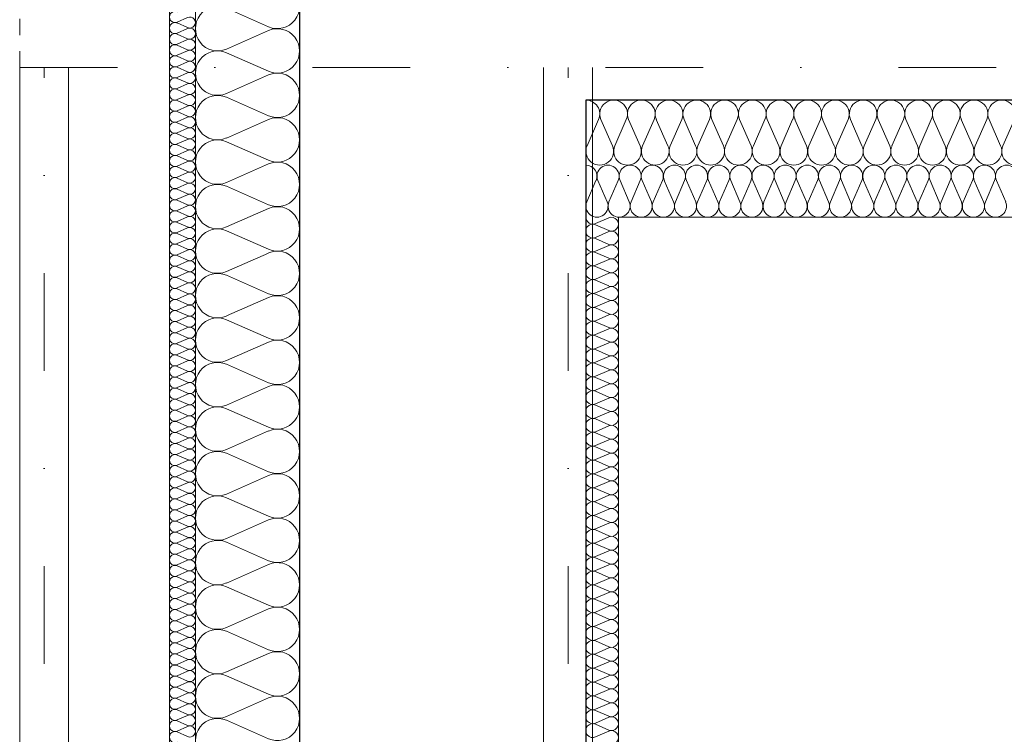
# Model space of a CAD drawing. Extents: x -558982 to 5119495, y -5290134 to 97908.
# Tile 251 of 256: x -430715 to -429202, y 80140 to 81239. Entities that reach past the tile are written whole.
import ezdxf

# ---------------------------------------------------------------- set-up
doc = ezdxf.new("R2010")
doc.units = 0
doc.header["$MEASUREMENT"] = 0
doc.linetypes.add('Dot & Dashed', pattern=[450, 150, -150, 0, -150])
doc.linetypes.add('Hidden Line', pattern=[50, 25, -25])
doc.layers.add('Arch ocieplenie', color=252, linetype='Continuous')
doc.layers.add('Inwent Izolacje', color=252, linetype='Continuous')
for name, color, linetype, lineweight in [('Arch ocieplenie_Nr_Pióra__44', 252, 'Continuous', 13), ('Arch ocieplenie_Nr_Pióra__9', 252, 'Continuous', 13), ('Arch wykończenie_Nr_Pióra__3', 252, 'Continuous', 18), ('INWENT DACH_Nr_Pióra__21', 252, 'Continuous', 9), ('Inwent Izolacje_Nr_Pióra__2', 252, 'Continuous', 13), ('Inwent Izolacje_Nr_Pióra__44', 252, 'Continuous', 13), ('INWENT KONST. DREWNIANA_Nr_Pióra__2', 252, 'Continuous', 13), ('INWENT KONST. DREWNIANA_Nr_Pióra__21', 252, 'Continuous', 9), ('INWENT.ŚCIANY_Nr_Pióra__1', 252, 'Continuous', 25), ('INWENT.ŚCIANY_Nr_Pióra__2', 252, 'Continuous', 13)]:
    doc.layers.add(name, color=color, linetype=linetype, lineweight=lineweight)

# ---------------------------------------------------------------- blocks, each defined once
blk = doc.blocks.new('Izolacja cieplna 14_225', base_point=(-429844.9, 96852.6))
at = {"layer": 'Arch ocieplenie_Nr_Pióra__44', "linetype": 'Continuous'}
for p, q in [((-429843.5, 96796.4), (-429829.4, 96828.8)), ((-429826.5, 96828.8), (-429812.4, 96796.4)), ((-429809.5, 96796.4), (-429795.3, 96828.8)), ((-429792.5, 96828.8), (-429778.3, 96796.4)), ((-429775.5, 96796.4), (-429761.3, 96828.8)), ((-429758.5, 96828.8), (-429744.3, 96796.4)), ((-429741.4, 96796.4), (-429727.3, 96828.8)), ((-429724.4, 96828.8), (-429710.3, 96796.4)), ((-429707.4, 96796.4), (-429693.3, 96828.8)), ((-429690.4, 96828.8), (-429676.2, 96796.4)), ((-429673.4, 96796.4), (-429659.2, 96828.8)), ((-429656.4, 96828.8), (-429642.2, 96796.4)), ((-429639.4, 96796.4), (-429625.2, 96828.8)), ((-429622.4, 96828.8), (-429608.2, 96796.4)), ((-429605.3, 96796.4), (-429591.2, 96828.8)), ((-429588.3, 96828.8), (-429574.2, 96796.4)), ((-429571.3, 96796.4), (-429557.2, 96828.8)), ((-429554.3, 96828.8), (-429540.1, 96796.4)), ((-429537.3, 96796.4), (-429523.1, 96828.8)), ((-429520.3, 96828.8), (-429506.1, 96796.4)), ((-429503.3, 96796.4), (-429489.1, 96828.8)), ((-429486.2, 96828.8), (-429472.1, 96796.4)), ((-429469.2, 96796.4), (-429455.1, 96828.8)), ((-429452.2, 96828.8), (-429438.1, 96796.4)), ((-429435.2, 96796.4), (-429421.1, 96828.8)), ((-429418.2, 96828.8), (-429404, 96796.4)), ((-429401.2, 96796.4), (-429387, 96828.8)), ((-429384.2, 96828.8), (-429370, 96796.4)), ((-429367.2, 96796.4), (-429353, 96828.8)), ((-429350.1, 96828.8), (-429336, 96796.4)), ((-429333.1, 96796.4), (-429319, 96828.8)), ((-429316.1, 96828.8), (-429302, 96796.4)), ((-429299.1, 96796.4), (-429285, 96828.8)), ((-429282.1, 96828.8), (-429267.9, 96796.4)), ((-429265.1, 96796.4), (-429250.9, 96828.8)), ((-429248.1, 96828.8), (-429233.9, 96796.4)), ((-429231.1, 96796.4), (-429216.9, 96828.8)), ((-429214, 96828.8), (-429199.9, 96796.4))]:
    blk.add_line(p, q, dxfattribs=at)
for centre, start_param, end_param in [((-429844.9, 96835.6), 4.299596, 6.283185), ((-429810.9, 96835.6), 4.299595, 8.266774), ((-429776.9, 96835.6), 4.299595, 8.266774), ((-429742.9, 96835.6), 4.299595, 8.266774), ((-429708.8, 96835.6), 4.299595, 8.266774), ((-429674.8, 96835.6), 4.299595, 8.266774), ((-429640.8, 96835.6), 4.299595, 8.266774), ((-429606.8, 96835.6), 4.299595, 8.266774), ((-429572.7, 96835.6), 4.299595, 8.266774), ((-429538.7, 96835.6), 4.299595, 8.266774), ((-429504.7, 96835.6), 4.299595, 8.266774), ((-429470.7, 96835.6), 4.299595, 8.266774), ((-429436.6, 96835.6), 4.299595, 8.266774), ((-429402.6, 96835.6), 4.299595, 8.266774), ((-429368.6, 96835.6), 4.299595, 8.266774), ((-429334.6, 96835.6), 4.299595, 8.266774), ((-429300.5, 96835.6), 4.299595, 8.266774), ((-429266.5, 96835.6), 4.299595, 8.266774), ((-429232.5, 96835.6), 4.299595, 8.266774), ((-429198.5, 96835.6), 4.299595, 8.266774), ((-429827.9, 96789.6), 1.158003, 5.125183), ((-429793.9, 96789.6), 1.158003, 5.125183), ((-429759.9, 96789.6), 1.158003, 5.125183), ((-429725.9, 96789.6), 1.158003, 5.125183), ((-429691.8, 96789.6), 1.158003, 5.125183), ((-429657.8, 96789.6), 1.158003, 5.125183), ((-429623.8, 96789.6), 1.158003, 5.125183), ((-429589.8, 96789.6), 1.158003, 5.125183), ((-429555.7, 96789.6), 1.158003, 5.125183), ((-429521.7, 96789.6), 1.158003, 5.125183), ((-429487.7, 96789.6), 1.158003, 5.125183), ((-429453.7, 96789.6), 1.158003, 5.125183), ((-429419.6, 96789.6), 1.158003, 5.125183), ((-429385.6, 96789.6), 1.158003, 5.125183), ((-429351.6, 96789.6), 1.158003, 5.125183), ((-429317.6, 96789.6), 1.158003, 5.125183), ((-429283.5, 96789.6), 1.158003, 5.125183), ((-429249.5, 96789.6), 1.158003, 5.125183), ((-429215.5, 96789.6), 1.158003, 5.125183)]:
    blk.add_ellipse(centre, major_axis=(0, 17), ratio=0.999906, start_param=start_param, end_param=end_param, dxfattribs=at)
blk = doc.blocks.new('Izolacja cieplna 14_226', base_point=(-419194.9, 96952.6))
at = {"layer": 'Arch ocieplenie_Nr_Pióra__44', "linetype": 'Continuous'}
for p, q in [((-429825.4, 96922.8), (-429843.2, 96882.4)), ((-429804.1, 96882.4), (-429821.9, 96922.8)), ((-429782.8, 96922.8), (-429800.6, 96882.4)), ((-429761.5, 96882.4), (-429779.3, 96922.8)), ((-429740.2, 96922.8), (-429758, 96882.4)), ((-429718.9, 96882.4), (-429736.7, 96922.8)), ((-429697.6, 96922.8), (-429715.4, 96882.4)), ((-429676.3, 96882.4), (-429694.1, 96922.8)), ((-429655, 96922.8), (-429672.8, 96882.4)), ((-429633.7, 96882.4), (-429651.5, 96922.8)), ((-429612.4, 96922.8), (-429630.2, 96882.4)), ((-429591.1, 96882.4), (-429608.9, 96922.8)), ((-429569.8, 96922.8), (-429587.6, 96882.4)), ((-429548.5, 96882.4), (-429566.3, 96922.8)), ((-429527.2, 96922.8), (-429545, 96882.4)), ((-429505.9, 96882.4), (-429523.7, 96922.8)), ((-429484.6, 96922.8), (-429502.4, 96882.4)), ((-429463.3, 96882.4), (-429481.1, 96922.8)), ((-429442, 96922.8), (-429459.8, 96882.4)), ((-429420.7, 96882.4), (-429438.5, 96922.8)), ((-429399.4, 96922.8), (-429417.2, 96882.4)), ((-429378.1, 96882.4), (-429395.9, 96922.8)), ((-429356.8, 96922.8), (-429374.6, 96882.4)), ((-429335.5, 96882.4), (-429353.3, 96922.8)), ((-429314.2, 96922.8), (-429332, 96882.4)), ((-429292.9, 96882.4), (-429310.7, 96922.8)), ((-429271.6, 96922.8), (-429289.4, 96882.4)), ((-429250.3, 96882.4), (-429268.1, 96922.8)), ((-429229, 96922.8), (-429246.8, 96882.4)), ((-429207.7, 96882.4), (-429225.5, 96922.8)), ((-429186.4, 96922.8), (-429204.2, 96882.4))]:
    blk.add_line(p, q, dxfattribs=at)
for centre, start_param, end_param in [((-429844.9, 96931.3), 2.7288, 4.712389), ((-429802.3, 96931.3), 2.7288, 6.695979), ((-429759.7, 96931.3), 2.7288, 6.695979), ((-429717.1, 96931.3), 2.7288, 6.695979), ((-429674.5, 96931.3), 2.7288, 6.695979), ((-429631.9, 96931.3), 2.7288, 6.695979), ((-429589.3, 96931.3), 2.7288, 6.695979), ((-429546.7, 96931.3), 2.7288, 6.695979), ((-429504.1, 96931.3), 2.7288, 6.695979), ((-429461.5, 96931.3), 2.7288, 6.695979), ((-429418.9, 96931.3), 2.7288, 6.695979), ((-429376.3, 96931.3), 2.7288, 6.695979), ((-429333.7, 96931.3), 2.7288, 6.695979), ((-429291.1, 96931.3), 2.7288, 6.695979), ((-429248.5, 96931.3), 2.7288, 6.695979), ((-429205.9, 96931.3), 2.7288, 6.695979), ((-429823.6, 96873.9), 5.870392, 9.837571), ((-429781, 96873.9), 5.870392, 9.837571), ((-429738.4, 96873.9), 5.870392, 9.837571), ((-429695.8, 96873.9), 5.870392, 9.837571), ((-429653.2, 96873.9), 5.870392, 9.837571), ((-429610.6, 96873.9), 5.870392, 9.837571), ((-429568, 96873.9), 5.870392, 9.837571), ((-429525.4, 96873.9), 5.870392, 9.837571), ((-429482.8, 96873.9), 5.870392, 9.837571), ((-429440.2, 96873.9), 5.870392, 9.837571), ((-429397.6, 96873.9), 5.870392, 9.837571), ((-429355, 96873.9), 5.870392, 9.837571), ((-429312.4, 96873.9), 5.870392, 9.837571), ((-429269.8, 96873.9), 5.870392, 9.837571), ((-429227.2, 96873.9), 5.870392, 9.837571), ((-429184.6, 96873.9), 5.870392, 9.837571)]:
    blk.add_ellipse(centre, major_axis=(-21.3, 0), ratio=0.998489, start_param=start_param, end_param=end_param, dxfattribs=at)
blk = doc.blocks.new('Izolacja cieplna 14_229', base_point=(-430484.9, 97267.6))
at = {"layer": 'Arch ocieplenie_Nr_Pióra__9', "linetype": 'Continuous'}
for p, q in [((-430456.9, 97079.6), (-430473, 97072.5)), ((-430473, 97071.1), (-430456.9, 97064)), ((-430456.9, 97062.6), (-430473, 97055.5)), ((-430473, 97054.1), (-430456.9, 97047)), ((-430456.9, 97045.6), (-430473, 97038.5)), ((-430473, 97037.1), (-430456.9, 97030)), ((-430456.9, 97028.5), (-430473, 97021.5)), ((-430473, 97020), (-430456.9, 97012.9)), ((-430456.9, 97011.5), (-430473, 97004.4)), ((-430473, 97003), (-430456.9, 96995.9)), ((-430456.9, 96994.5), (-430473, 96987.4)), ((-430473, 96986), (-430456.9, 96978.9)), ((-430456.9, 96977.5), (-430473, 96970.4)), ((-430473, 96969), (-430456.9, 96961.9)), ((-430456.9, 96960.4), (-430473, 96953.4)), ((-430473, 96951.9), (-430456.9, 96944.8)), ((-430456.9, 96943.4), (-430473, 96936.3)), ((-430473, 96934.9), (-430456.9, 96927.8)), ((-430456.9, 96926.4), (-430473, 96919.3)), ((-430473, 96917.9), (-430456.9, 96910.8)), ((-430456.9, 96909.4), (-430473, 96902.3)), ((-430473, 96900.9), (-430456.9, 96893.8)), ((-430456.9, 96892.3), (-430473, 96885.3)), ((-430473, 96883.8), (-430456.9, 96876.7)), ((-430456.9, 96875.3), (-430473, 96868.2)), ((-430473, 96866.8), (-430456.9, 96859.7)), ((-430456.9, 96858.3), (-430473, 96851.2)), ((-430473, 96849.8), (-430456.9, 96842.7)), ((-430456.9, 96841.3), (-430473, 96834.2)), ((-430473, 96832.8), (-430456.9, 96825.7)), ((-430456.9, 96824.2), (-430473, 96817.2)), ((-430473, 96815.7), (-430456.9, 96808.6)), ((-430456.9, 96807.2), (-430473, 96800.1)), ((-430473, 96798.7), (-430456.9, 96791.6)), ((-430456.9, 96790.2), (-430473, 96783.1)), ((-430473, 96781.7), (-430456.9, 96774.6)), ((-430456.9, 96773.2), (-430473, 96766.1)), ((-430473, 96764.6), (-430456.9, 96757.6)), ((-430456.9, 96756.1), (-430473, 96749.1)), ((-430473, 96747.6), (-430456.9, 96740.5)), ((-430456.9, 96739.1), (-430473, 96732)), ((-430473, 96730.6), (-430456.9, 96723.5)), ((-430456.9, 96722.1), (-430473, 96715)), ((-430473, 96713.6), (-430456.9, 96706.5)), ((-430456.9, 96705.1), (-430473, 96698)), ((-430473, 96696.5), (-430456.9, 96689.5)), ((-430456.9, 96688), (-430473, 96681)), ((-430473, 96679.5), (-430456.9, 96672.4)), ((-430456.9, 96671), (-430473, 96663.9)), ((-430473, 96662.5), (-430456.9, 96655.4)), ((-430456.9, 96654), (-430473, 96646.9)), ((-430473, 96645.5), (-430456.9, 96638.4)), ((-430456.9, 96637), (-430473, 96629.9)), ((-430473, 96628.4), (-430456.9, 96621.4)), ((-430456.9, 96619.9), (-430473, 96612.9)), ((-430473, 96611.4), (-430456.9, 96604.3)), ((-430456.9, 96602.9), (-430473, 96595.8)), ((-430473, 96594.4), (-430456.9, 96587.3)), ((-430456.9, 96585.9), (-430473, 96578.8)), ((-430473, 96577.4), (-430456.9, 96570.3)), ((-430456.9, 96568.9), (-430473, 96561.8)), ((-430473, 96560.3), (-430456.9, 96553.3)), ((-430456.9, 96551.8), (-430473, 96544.8)), ((-430473, 96543.3), (-430456.9, 96536.2)), ((-430456.9, 96534.8), (-430473, 96527.7)), ((-430473, 96526.3), (-430456.9, 96519.2)), ((-430456.9, 96517.8), (-430473, 96510.7)), ((-430473, 96509.3), (-430456.9, 96502.2)), ((-430456.9, 96500.8), (-430473, 96493.7)), ((-430473, 96492.2), (-430456.9, 96485.2)), ((-430456.9, 96483.7), (-430473, 96476.6)), ((-430473, 96475.2), (-430456.9, 96468.1)), ((-430456.9, 96466.7), (-430473, 96459.6)), ((-430473, 96458.2), (-430456.9, 96451.1)), ((-430456.9, 96449.7), (-430473, 96442.6)), ((-430473, 96441.2), (-430456.9, 96434.1)), ((-430456.9, 96432.7), (-430473, 96425.6)), ((-430473, 96424.1), (-430456.9, 96417.1)), ((-430456.9, 96415.6), (-430473, 96408.5)), ((-430473, 96407.1), (-430456.9, 96400)), ((-430456.9, 96398.6), (-430473, 96391.5)), ((-430473, 96390.1), (-430456.9, 96383)), ((-430456.9, 96381.6), (-430473, 96374.5)), ((-430473, 96373.1), (-430456.9, 96366)), ((-430456.9, 96364.6), (-430473, 96357.5)), ((-430473, 96356), (-430456.9, 96349)), ((-430456.9, 96347.5), (-430473, 96340.4)), ((-430473, 96339), (-430456.9, 96331.9)), ((-430456.9, 96330.5), (-430473, 96323.4)), ((-430473, 96322), (-430456.9, 96314.9)), ((-430456.9, 96313.5), (-430473, 96306.4)), ((-430473, 96305), (-430456.9, 96297.9)), ((-430456.9, 96296.5), (-430473, 96289.4)), ((-430473, 96287.9), (-430456.9, 96280.9)), ((-430456.9, 96279.4), (-430473, 96272.3)), ((-430473, 96270.9), (-430456.9, 96263.8)), ((-430456.9, 96262.4), (-430473, 96255.3)), ((-430473, 96253.9), (-430456.9, 96246.8)), ((-430456.9, 96245.4), (-430473, 96238.3)), ((-430473, 96236.9), (-430456.9, 96229.8)), ((-430456.9, 96228.4), (-430473, 96221.3)), ((-430473, 96219.8), (-430456.9, 96212.8)), ((-430456.9, 96211.3), (-430473, 96204.2)), ((-430473, 96202.8), (-430456.9, 96195.7)), ((-430456.9, 96194.3), (-430473, 96187.2)), ((-430473, 96185.8), (-430456.9, 96178.7)), ((-430456.9, 96177.3), (-430473, 96170.2)), ((-430473, 96168.8), (-430456.9, 96161.7)), ((-430456.9, 96160.3), (-430473, 96153.2)), ((-430473, 96151.7), (-430456.9, 96144.7)), ((-430456.9, 96143.2), (-430473, 96136.1)), ((-430473, 96134.7), (-430456.9, 96127.6)), ((-430456.9, 96126.2), (-430473, 96119.1)), ((-430473, 96117.7), (-430456.9, 96110.6)), ((-430456.9, 96109.2), (-430473, 96102.1)), ((-430473, 96100.7), (-430456.9, 96093.6)), ((-430456.9, 96092.1), (-430473, 96085.1)), ((-430473, 96083.6), (-430456.9, 96076.6)), ((-430456.9, 96075.1), (-430473, 96068)), ((-430473, 96066.6), (-430456.9, 96059.5)), ((-430456.9, 96058.1), (-430473, 96051)), ((-430473, 96049.6), (-430456.9, 96042.5)), ((-430456.9, 96041.1), (-430473, 96034)), ((-430473, 96032.6), (-430456.9, 96025.5)), ((-430456.9, 96024), (-430473, 96017)), ((-430473, 96015.5), (-430456.9, 96008.5)), ((-430456.9, 96007), (-430473, 95999.9)), ((-430473, 95998.5), (-430456.9, 95991.4)), ((-430456.9, 95990), (-430473, 95982.9)), ((-430473, 95981.5), (-430456.9, 95974.4))]:
    blk.add_line(p, q, dxfattribs=at)
for centre, start_param, end_param in [((-430476.4, 97080.3), 2.7288, 6.695979), ((-430476.4, 97063.3), 2.7288, 6.695979), ((-430453.5, 97071.8), 5.870392, 9.837571), ((-430453.5, 97054.8), 5.870392, 9.837571), ((-430476.4, 97046.3), 2.7288, 6.695979), ((-430453.5, 97037.8), 5.870392, 9.837571), ((-430476.4, 97029.3), 2.7288, 6.695979), ((-430453.5, 97020.7), 5.870392, 9.837571), ((-430476.4, 97012.2), 2.7288, 6.695979), ((-430453.5, 97003.7), 5.870392, 9.837571), ((-430476.4, 96995.2), 2.7288, 6.695979), ((-430453.5, 96986.7), 5.870392, 9.837571), ((-430476.4, 96978.2), 2.7288, 6.695979), ((-430476.4, 96961.2), 2.7288, 6.695979), ((-430453.5, 96969.7), 5.870392, 9.837571), ((-430476.4, 96944.1), 2.7288, 6.695979), ((-430453.5, 96952.6), 5.870392, 9.837571), ((-430476.4, 96927.1), 2.7288, 6.695979), ((-430453.5, 96935.6), 5.870392, 9.837571), ((-430453.5, 96918.6), 5.870392, 9.837571), ((-430476.4, 96910.1), 2.7288, 6.695979), ((-430453.5, 96901.6), 5.870392, 9.837571), ((-430476.4, 96893.1), 2.7288, 6.695979), ((-430453.5, 96884.5), 5.870392, 9.837571), ((-430476.4, 96876), 2.7288, 6.695979), ((-430453.5, 96867.5), 5.870392, 9.837571), ((-430476.4, 96859), 2.7288, 6.695979), ((-430453.5, 96850.5), 5.870392, 9.837571), ((-430476.4, 96842), 2.7288, 6.695979), ((-430476.4, 96825), 2.7288, 6.695979), ((-430453.5, 96833.5), 5.870392, 9.837571), ((-430476.4, 96807.9), 2.7288, 6.695979), ((-430453.5, 96816.4), 5.870392, 9.837571), ((-430476.4, 96790.9), 2.7288, 6.695979), ((-430453.5, 96799.4), 5.870392, 9.837571), ((-430453.5, 96782.4), 5.870392, 9.837571), ((-430476.4, 96773.9), 2.7288, 6.695979), ((-430453.5, 96765.4), 5.870392, 9.837571), ((-430476.4, 96756.9), 2.7288, 6.695979), ((-430453.5, 96748.3), 5.870392, 9.837571), ((-430476.4, 96739.8), 2.7288, 6.695979), ((-430453.5, 96731.3), 5.870392, 9.837571), ((-430476.4, 96722.8), 2.7288, 6.695979), ((-430453.5, 96714.3), 5.870392, 9.837571), ((-430476.4, 96705.8), 2.7288, 6.695979), ((-430476.4, 96688.8), 2.7288, 6.695979), ((-430453.5, 96697.3), 5.870392, 9.837571), ((-430476.4, 96671.7), 2.7288, 6.695979), ((-430453.5, 96680.2), 5.870392, 9.837571), ((-430476.4, 96654.7), 2.7288, 6.695979), ((-430453.5, 96663.2), 5.870392, 9.837571), ((-430453.5, 96646.2), 5.870392, 9.837571), ((-430476.4, 96637.7), 2.7288, 6.695979), ((-430453.5, 96629.2), 5.870392, 9.837571), ((-430476.4, 96620.6), 2.7288, 6.695979), ((-430453.5, 96612.1), 5.870392, 9.837571), ((-430476.4, 96603.6), 2.7288, 6.695979), ((-430453.5, 96595.1), 5.870392, 9.837571), ((-430476.4, 96586.6), 2.7288, 6.695979), ((-430453.5, 96578.1), 5.870392, 9.837571), ((-430476.4, 96569.6), 2.7288, 6.695979), ((-430476.4, 96552.5), 2.7288, 6.695979), ((-430453.5, 96561.1), 5.870392, 9.837571), ((-430476.4, 96535.5), 2.7288, 6.695979), ((-430453.5, 96544), 5.870392, 9.837571), ((-430476.4, 96518.5), 2.7288, 6.695979), ((-430453.5, 96527), 5.870392, 9.837571), ((-430453.5, 96510), 5.870392, 9.837571), ((-430476.4, 96501.5), 2.7288, 6.695979), ((-430453.5, 96493), 5.870392, 9.837571), ((-430476.4, 96484.4), 2.7288, 6.695979), ((-430453.5, 96475.9), 5.870392, 9.837571), ((-430476.4, 96467.4), 2.7288, 6.695979), ((-430453.5, 96458.9), 5.870392, 9.837571), ((-430476.4, 96450.4), 2.7288, 6.695979), ((-430453.5, 96441.9), 5.870392, 9.837571), ((-430476.4, 96433.4), 2.7288, 6.695979), ((-430476.4, 96416.3), 2.7288, 6.695979), ((-430453.5, 96424.9), 5.870392, 9.837571), ((-430476.4, 96399.3), 2.7288, 6.695979), ((-430453.5, 96407.8), 5.870392, 9.837571), ((-430476.4, 96382.3), 2.7288, 6.695979), ((-430453.5, 96390.8), 5.870392, 9.837571), ((-430453.5, 96373.8), 5.870392, 9.837571), ((-430476.4, 96365.3), 2.7288, 6.695979), ((-430453.5, 96356.8), 5.870392, 9.837571), ((-430476.4, 96348.2), 2.7288, 6.695979), ((-430453.5, 96339.7), 5.870392, 9.837571), ((-430476.4, 96331.2), 2.7288, 6.695979), ((-430453.5, 96322.7), 5.870392, 9.837571), ((-430476.4, 96314.2), 2.7288, 6.695979), ((-430453.5, 96305.7), 5.870392, 9.837571), ((-430476.4, 96297.2), 2.7288, 6.695979), ((-430476.4, 96280.1), 2.7288, 6.695979), ((-430453.5, 96288.7), 5.870392, 9.837571), ((-430476.4, 96263.1), 2.7288, 6.695979), ((-430453.5, 96271.6), 5.870392, 9.837571), ((-430476.4, 96246.1), 2.7288, 6.695979), ((-430453.5, 96254.6), 5.870392, 9.837571), ((-430453.5, 96237.6), 5.870392, 9.837571), ((-430476.4, 96229.1), 2.7288, 6.695979), ((-430453.5, 96220.6), 5.870392, 9.837571), ((-430476.4, 96212), 2.7288, 6.695979), ((-430453.5, 96203.5), 5.870392, 9.837571), ((-430476.4, 96195), 2.7288, 6.695979), ((-430453.5, 96186.5), 5.870392, 9.837571), ((-430476.4, 96178), 2.7288, 6.695979), ((-430453.5, 96169.5), 5.870392, 9.837571), ((-430476.4, 96161), 2.7288, 6.695979), ((-430476.4, 96143.9), 2.7288, 6.695979), ((-430453.5, 96152.5), 5.870392, 9.837571), ((-430476.4, 96126.9), 2.7288, 6.695979), ((-430453.5, 96135.4), 5.870392, 9.837571), ((-430476.4, 96109.9), 2.7288, 6.695979), ((-430453.5, 96118.4), 5.870392, 9.837571), ((-430453.5, 96101.4), 5.870392, 9.837571), ((-430476.4, 96092.9), 2.7288, 6.695979), ((-430453.5, 96084.4), 5.870392, 9.837571), ((-430476.4, 96075.8), 2.7288, 6.695979), ((-430453.5, 96067.3), 5.870392, 9.837571), ((-430476.4, 96058.8), 2.7288, 6.695979), ((-430453.5, 96050.3), 5.870392, 9.837571), ((-430476.4, 96041.8), 2.7288, 6.695979), ((-430453.5, 96033.3), 5.870392, 9.837571), ((-430476.4, 96024.8), 2.7288, 6.695979), ((-430476.4, 96007.7), 2.7288, 6.695979), ((-430453.5, 96016.3), 5.870392, 9.837571), ((-430476.4, 95990.7), 2.7288, 6.695979), ((-430453.5, 95999.2), 5.870392, 9.837571), ((-430476.4, 95973.7), 2.7288, 6.695979), ((-430453.5, 95982.2), 5.870392, 9.837571)]:
    blk.add_ellipse(centre, major_axis=(0, -8.51), ratio=0.99935, start_param=start_param, end_param=end_param, dxfattribs=at)
blk = doc.blocks.new('Izolacja cieplna 14_341', base_point=(-430444.9, 93232.6))
at = {"layer": 'Inwent Izolacje_Nr_Pióra__2', "linetype": 'Continuous'}
for p, q in [((-430332.6, 97065.3), (-430397.3, 97093.8)), ((-430397.3, 97031.1), (-430332.6, 97059.6)), ((-430332.6, 96996.9), (-430397.3, 97025.4)), ((-430397.3, 96962.7), (-430332.6, 96991.2)), ((-430332.6, 96928.5), (-430397.3, 96957)), ((-430397.3, 96894.3), (-430332.6, 96922.8)), ((-430332.6, 96860.1), (-430397.3, 96888.6)), ((-430397.3, 96825.9), (-430332.6, 96854.4)), ((-430332.6, 96791.8), (-430397.3, 96820.2)), ((-430397.3, 96757.6), (-430332.6, 96786)), ((-430332.6, 96723.4), (-430397.3, 96751.8)), ((-430397.3, 96689.2), (-430332.6, 96717.6)), ((-430332.6, 96655), (-430397.3, 96683.4)), ((-430397.3, 96620.8), (-430332.6, 96649.2)), ((-430332.6, 96586.6), (-430397.3, 96615)), ((-430397.3, 96552.4), (-430332.6, 96580.8)), ((-430332.6, 96518.2), (-430397.3, 96546.6)), ((-430397.3, 96484), (-430332.6, 96512.4)), ((-430332.6, 96449.8), (-430397.3, 96478.3)), ((-430397.3, 96415.6), (-430332.6, 96444.1)), ((-430332.6, 96381.4), (-430397.3, 96409.9)), ((-430397.3, 96347.2), (-430332.6, 96375.7)), ((-430332.6, 96313), (-430397.3, 96341.5)), ((-430397.3, 96278.8), (-430332.6, 96307.3)), ((-430332.6, 96244.6), (-430397.3, 96273.1)), ((-430397.3, 96210.4), (-430332.6, 96238.9)), ((-430332.6, 96176.2), (-430397.3, 96204.7)), ((-430397.3, 96142.1), (-430332.6, 96170.5)), ((-430332.6, 96107.9), (-430397.3, 96136.3)), ((-430397.3, 96073.7), (-430332.6, 96102.1)), ((-430332.6, 96039.5), (-430397.3, 96067.9)), ((-430397.3, 96005.3), (-430332.6, 96033.7)), ((-430332.6, 95971.1), (-430397.3, 95999.5))]:
    blk.add_line(p, q, dxfattribs=at)
for centre, start_param, end_param in [((-430319, 97096.6), 2.728799, 6.695979), ((-430410.9, 97062.4), 5.870392, 9.837571), ((-430319, 97028.2), 2.728799, 6.695979), ((-430410.9, 96994.1), 5.870392, 9.837571), ((-430319, 96959.9), 2.728799, 6.695979), ((-430410.9, 96925.7), 5.870392, 9.837571), ((-430319, 96891.5), 2.728799, 6.695979), ((-430410.9, 96857.3), 5.870392, 9.837571), ((-430319, 96823.1), 2.728799, 6.695979), ((-430410.9, 96788.9), 5.870392, 9.837571), ((-430319, 96754.7), 2.728799, 6.695979), ((-430410.9, 96720.5), 5.870392, 9.837571), ((-430319, 96686.3), 2.728799, 6.695979), ((-430410.9, 96652.1), 5.870392, 9.837571), ((-430319, 96617.9), 2.728799, 6.695979), ((-430410.9, 96583.7), 5.870392, 9.837571), ((-430319, 96549.5), 2.728799, 6.695979), ((-430410.9, 96515.3), 5.870392, 9.837571), ((-430319, 96481.1), 2.728799, 6.695979), ((-430410.9, 96446.9), 5.870392, 9.837571), ((-430319, 96412.7), 2.728799, 6.695979), ((-430410.9, 96378.5), 5.870392, 9.837571), ((-430319, 96344.3), 2.728799, 6.695979), ((-430410.9, 96310.2), 5.870392, 9.837571), ((-430319, 96276), 2.728799, 6.695979), ((-430410.9, 96241.8), 5.870392, 9.837571), ((-430319, 96207.6), 2.728799, 6.695979), ((-430410.9, 96173.4), 5.870392, 9.837571), ((-430319, 96139.2), 2.728799, 6.695979), ((-430410.9, 96105), 5.870392, 9.837571), ((-430319, 96070.8), 2.728799, 6.695979), ((-430410.9, 96036.6), 5.870392, 9.837571), ((-430319, 96002.4), 2.728799, 6.695979), ((-430410.9, 95968.2), 5.870392, 9.837571)]:
    blk.add_ellipse(centre, major_axis=(0, 34.2), ratio=0.995133, start_param=start_param, end_param=end_param, dxfattribs=at)
blk = doc.blocks.new('Izolacja cieplna 14_365', base_point=(-429844.9, 93232.6))
at = {"layer": 'Inwent Izolacje_Nr_Pióra__44', "linetype": 'Continuous'}
for p, q in [((-429830, 96762.8), (-429809.8, 96771.7)), ((-429809.8, 96752.2), (-429830, 96761.1)), ((-429830, 96741.5), (-429809.8, 96750.4)), ((-429809.8, 96730.9), (-429830, 96739.7)), ((-429830, 96720.2), (-429809.8, 96729.1)), ((-429809.8, 96709.5), (-429830, 96718.4)), ((-429830, 96698.9), (-429809.8, 96707.7)), ((-429809.8, 96688.2), (-429830, 96697.1)), ((-429830, 96677.5), (-429809.8, 96686.4)), ((-429809.8, 96666.9), (-429830, 96675.7)), ((-429830, 96656.2), (-429809.8, 96665.1)), ((-429809.8, 96645.6), (-429830, 96654.4)), ((-429830, 96634.9), (-429809.8, 96643.8)), ((-429809.8, 96624.2), (-429830, 96633.1)), ((-429830, 96613.6), (-429809.8, 96622.4)), ((-429809.8, 96602.9), (-429830, 96611.8)), ((-429830, 96592.2), (-429809.8, 96601.1)), ((-429809.8, 96581.6), (-429830, 96590.4)), ((-429830, 96570.9), (-429809.8, 96579.8)), ((-429809.8, 96560.3), (-429830, 96569.1)), ((-429830, 96549.6), (-429809.8, 96558.5)), ((-429809.8, 96538.9), (-429830, 96547.8)), ((-429830, 96528.3), (-429809.8, 96537.1)), ((-429809.8, 96517.6), (-429830, 96526.5)), ((-429830, 96506.9), (-429809.8, 96515.8)), ((-429809.8, 96496.3), (-429830, 96505.1)), ((-429830, 96485.6), (-429809.8, 96494.5)), ((-429809.8, 96475), (-429830, 96483.8)), ((-429830, 96464.3), (-429809.8, 96473.2)), ((-429809.8, 96453.6), (-429830, 96462.5)), ((-429830, 96443), (-429809.8, 96451.8)), ((-429809.8, 96432.3), (-429830, 96441.2)), ((-429830, 96421.6), (-429809.8, 96430.5)), ((-429809.8, 96411), (-429830, 96419.8)), ((-429830, 96400.3), (-429809.8, 96409.2)), ((-429809.8, 96389.6), (-429830, 96398.5)), ((-429830, 96379), (-429809.8, 96387.9)), ((-429809.8, 96368.3), (-429830, 96377.2)), ((-429830, 96357.7), (-429809.8, 96366.5)), ((-429809.8, 96347), (-429830, 96355.9)), ((-429830, 96336.3), (-429809.8, 96345.2)), ((-429809.8, 96325.7), (-429830, 96334.5)), ((-429830, 96315), (-429809.8, 96323.9)), ((-429809.8, 96304.3), (-429830, 96313.2)), ((-429830, 96293.7), (-429809.8, 96302.6)), ((-429809.8, 96283), (-429830, 96291.9)), ((-429830, 96272.4), (-429809.8, 96281.2)), ((-429809.8, 96261.7), (-429830, 96270.6)), ((-429830, 96251), (-429809.8, 96259.9)), ((-429809.8, 96240.4), (-429830, 96249.2)), ((-429830, 96229.7), (-429809.8, 96238.6)), ((-429809.8, 96219), (-429830, 96227.9)), ((-429830, 96208.4), (-429809.8, 96217.3)), ((-429809.8, 96197.7), (-429830, 96206.6)), ((-429830, 96187.1), (-429809.8, 96195.9)), ((-429809.8, 96176.4), (-429830, 96185.3)), ((-429830, 96165.7), (-429809.8, 96174.6)), ((-429809.8, 96155.1), (-429830, 96163.9)), ((-429830, 96144.4), (-429809.8, 96153.3)), ((-429809.8, 96133.7), (-429830, 96142.6)), ((-429830, 96123.1), (-429809.8, 96132)), ((-429809.8, 96112.4), (-429830, 96121.3)), ((-429830, 96101.8), (-429809.8, 96110.6)), ((-429809.8, 96091.1), (-429830, 96100)), ((-429830, 96080.4), (-429809.8, 96089.3)), ((-429809.8, 96069.8), (-429830, 96078.6)), ((-429830, 96059.1), (-429809.8, 96068)), ((-429809.8, 96048.4), (-429830, 96057.3)), ((-429830, 96037.8), (-429809.8, 96046.7)), ((-429809.8, 96027.1), (-429830, 96036)), ((-429830, 96016.5), (-429809.8, 96025.3)), ((-429809.8, 96005.8), (-429830, 96014.7)), ((-429830, 95995.1), (-429809.8, 96004)), ((-429809.8, 95984.5), (-429830, 95993.3)), ((-429830, 95973.8), (-429809.8, 95982.7))]:
    blk.add_line(p, q, dxfattribs=at)
for centre, start_param, end_param in [((-429834.3, 96772.6), 1.570796, 3.554385), ((-429805.6, 96761.9), 2.728799, 6.695979), ((-429834.3, 96751.3), 5.870392, 9.837571), ((-429834.3, 96730), 5.870392, 9.837571), ((-429805.6, 96740.6), 2.728799, 6.695979), ((-429805.6, 96719.3), 2.728799, 6.695979), ((-429834.3, 96708.6), 5.870392, 9.837571), ((-429805.6, 96698), 2.728799, 6.695979), ((-429834.3, 96687.3), 5.870392, 9.837571), ((-429805.6, 96676.6), 2.728799, 6.695979), ((-429834.3, 96666), 5.870392, 9.837571), ((-429805.6, 96655.3), 2.728799, 6.695979), ((-429834.3, 96644.7), 5.870392, 9.837571), ((-429834.3, 96623.3), 5.870392, 9.837571), ((-429805.6, 96634), 2.728799, 6.695979), ((-429805.6, 96612.7), 2.728799, 6.695979), ((-429834.3, 96602), 5.870392, 9.837571), ((-429805.6, 96591.3), 2.728799, 6.695979), ((-429834.3, 96580.7), 5.870392, 9.837571), ((-429805.6, 96570), 2.728799, 6.695979), ((-429834.3, 96559.4), 5.870392, 9.837571), ((-429805.6, 96548.7), 2.728799, 6.695979), ((-429834.3, 96538), 5.870392, 9.837571), ((-429834.3, 96516.7), 5.870392, 9.837571), ((-429805.6, 96527.4), 2.728799, 6.695979), ((-429805.6, 96506), 2.728799, 6.695979), ((-429834.3, 96495.4), 5.870392, 9.837571), ((-429805.6, 96484.7), 2.728799, 6.695979), ((-429834.3, 96474.1), 5.870392, 9.837571), ((-429805.6, 96463.4), 2.728799, 6.695979), ((-429834.3, 96452.7), 5.870392, 9.837571), ((-429805.6, 96442.1), 2.728799, 6.695979), ((-429834.3, 96431.4), 5.870392, 9.837571), ((-429834.3, 96410.1), 5.870392, 9.837571), ((-429805.6, 96420.7), 2.728799, 6.695979), ((-429805.6, 96399.4), 2.728799, 6.695979), ((-429834.3, 96388.8), 5.870392, 9.837571), ((-429834.3, 96367.4), 5.870392, 9.837571), ((-429805.6, 96378.1), 2.728799, 6.695979), ((-429805.6, 96356.8), 2.728799, 6.695979), ((-429834.3, 96346.1), 5.870392, 9.837571), ((-429805.6, 96335.4), 2.728799, 6.695979), ((-429834.3, 96324.8), 5.870392, 9.837571), ((-429834.3, 96303.5), 5.870392, 9.837571), ((-429805.6, 96314.1), 2.728799, 6.695979), ((-429805.6, 96292.8), 2.728799, 6.695979), ((-429834.3, 96282.1), 5.870392, 9.837571), ((-429834.3, 96260.8), 5.870392, 9.837571), ((-429805.6, 96271.5), 2.728799, 6.695979), ((-429805.6, 96250.1), 2.728799, 6.695979), ((-429834.3, 96239.5), 5.870392, 9.837571), ((-429805.6, 96228.8), 2.728799, 6.695979), ((-429834.3, 96218.2), 5.870392, 9.837571), ((-429805.6, 96207.5), 2.728799, 6.695979), ((-429834.3, 96196.8), 5.870392, 9.837571), ((-429805.6, 96186.2), 2.728799, 6.695979), ((-429834.3, 96175.5), 5.870392, 9.837571), ((-429834.3, 96154.2), 5.870392, 9.837571), ((-429805.6, 96164.8), 2.728799, 6.695979), ((-429805.6, 96143.5), 2.728799, 6.695979), ((-429834.3, 96132.9), 5.870392, 9.837571), ((-429805.6, 96122.2), 2.728799, 6.695979), ((-429834.3, 96111.5), 5.870392, 9.837571), ((-429805.6, 96100.9), 2.728799, 6.695979), ((-429834.3, 96090.2), 5.870392, 9.837571), ((-429805.6, 96079.5), 2.728799, 6.695979), ((-429834.3, 96068.9), 5.870392, 9.837571), ((-429834.3, 96047.5), 5.870392, 9.837571), ((-429805.6, 96058.2), 2.728799, 6.695979), ((-429805.6, 96036.9), 2.728799, 6.695979), ((-429834.3, 96026.2), 5.870392, 9.837571), ((-429834.3, 96004.9), 5.870392, 9.837571), ((-429805.6, 96015.6), 2.728799, 6.695979), ((-429805.6, 95994.2), 2.728799, 6.695979), ((-429834.3, 95983.6), 5.870392, 9.837571), ((-429805.6, 95972.9), 2.728799, 6.695979)]:
    blk.add_ellipse(centre, major_axis=(0, 10.7), ratio=0.997305, start_param=start_param, end_param=end_param, dxfattribs=at)

msp = doc.modelspace()

# ---------------------------------------------------------------- linework, layer by layer
at = {"layer": 'Arch wykończenie_Nr_Pióra__3', "color": 252, "linetype": 'Continuous'}
for p, q in [((-430484.9, 77395.1), (-430484.9, 81430.1)), ((-419244.9, 80935.1), (-429794.9, 80935.1)), ((-429794.9, 80935.1), (-429794.9, 77395.1))]:
    msp.add_line(p, q, dxfattribs=at)
at = {"layer": 'INWENT DACH_Nr_Pióra__21', "color": 252, "linetype": 'Hidden Line'}
for p, q in [((-430714.9, 81165.1), (-430714.9, 89495)), ((-430714.9, 77295.1), (-430714.9, 81165.1))]:
    msp.add_line(p, q, dxfattribs=at)
at = {"layer": 'INWENT KONST. DREWNIANA_Nr_Pióra__2', "color": 252, "linetype": 'Continuous'}
for p, q in [((-430714.9, 77295.1), (-430714.9, 81165.1)), ((-430639.9, 77295.1), (-430639.9, 81165.1)), ((-429909.9, 77295.1), (-429909.9, 81165.1)), ((-429834.9, 77295.1), (-429834.9, 81165.1))]:
    msp.add_line(p, q, dxfattribs=at)
at = {"layer": 'INWENT KONST. DREWNIANA_Nr_Pióra__21', "color": 252, "linetype": 'Dot & Dashed'}
for p, q in [((-430714.9, 81165.1), (-414324.9, 81165.1)), ((-430677.4, 76648.1), (-430677.4, 81165.1)), ((-429872.4, 76648.1), (-429872.4, 81165.1))]:
    msp.add_line(p, q, dxfattribs=at)
at = {"layer": 'INWENT.ŚCIANY_Nr_Pióra__1', "color": 252, "linetype": 'Continuous'}
for p, q in [((-430284.9, 81385.1), (-430284.9, 77075.1)), ((-419194.9, 81115.1), (-429844.9, 81115.1)), ((-429844.9, 81115.1), (-429844.9, 77075.1))]:
    msp.add_line(p, q, dxfattribs=at)
at = {"layer": 'INWENT.ŚCIANY_Nr_Pióra__2', "color": 252, "linetype": 'Continuous'}
msp.add_line((-430444.9, 81430.1), (-430444.9, 77395.1), dxfattribs=at)

# ---------------------------------------------------------------- block references
at = {"layer": 'Arch ocieplenie', "color": 252, "linetype": 'Continuous', "lineweight": 13}
for name, p in [('Izolacja cieplna 14_229', (-430484.9, 81430.1)), ('Izolacja cieplna 14_226', (-419194.9, 81115.1)), ('Izolacja cieplna 14_225', (-429844.9, 81015.1))]:
    msp.add_blockref(name, p, dxfattribs=at)
at = {"layer": 'Inwent Izolacje', "color": 252, "linetype": 'Continuous', "lineweight": 13}
for name, p in [('Izolacja cieplna 14_341', (-430444.9, 77395.1)), ('Izolacja cieplna 14_365', (-429844.9, 77395.1))]:
    msp.add_blockref(name, p, dxfattribs=at)

doc.saveas('drawing.dxf')
